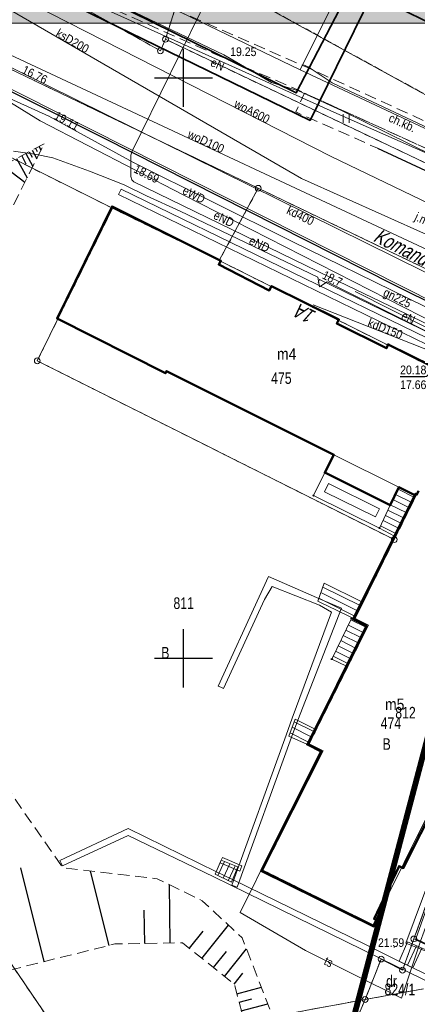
# Model space of a CAD drawing. Header units: metres. Extents: x 6530877 to 6534102, y 6042175 to 6045327.
# Tile 31 of 76: x 6532886 to 6532920, y 6044120 to 6044205. Entities that reach past the tile are written whole.
import ezdxf
from ezdxf.enums import TextEntityAlignment as Align

# ---------------------------------------------------------------- set-up
doc = ezdxf.new("R2010")
doc.units = ezdxf.units.M
doc.header["$MEASUREMENT"] = 0
for name, pattern in [('1.0_0.5', [1.5, 1, -0.5]), ('1.5_0.5', [2, 1.5, -0.5]), ('219-500', [0]), ('egug-500', [1, 0.5, -0.5])]:
    doc.linetypes.add(name, pattern=pattern)
doc.layers.get('0').update_dxf_attribs({"color": 2, "linetype": 'CONTINUOUS', "lineweight": 5})
for name, color, linetype in [('000 Inne (niezydentyfikowane)', 7, 'CONTINUOUS'), ('202-punkt graniczny', 7, 'CONTINUOUS'), ('203-punkt graniczny', 7, 'CONTINUOUS'), ('210-oznaczenie konturu użytku gruntowego', 7, 'CONTINUOUS'), ('211-numer działki ewidencyjnej', 7, 'CONTINUOUS'), ('218-kontur użytku gruntowego', 7, 'CONTINUOUS'), ('219-działka ewidencyjna', 7, 'CONTINUOUS'), ('238-Punkt adresowy budynku', 7, 'CONTINUOUS'), ('312-budynek ewidencyjny', 7, 'CONTINUOUS'), ('312-oznaczenie budynku ewidencyjnego', 7, 'CONTINUOUS'), ('312-oznaczenie budynku ewidencyjnego-Atr117', 7, 'CONTINUOUS'), ('320-blok - kondygnacja nadziemna', 7, 'CONTINUOUS'), ('352-schody', 7, 'CONTINUOUS'), ('994-Nazwa ulicy', 7, 'CONTINUOUS'), ('chodnik', 7, 'CONTINUOUS'), ('chodnik-Atr17', 7, 'CONTINUOUS'), ('jezdnia', 7, 'CONTINUOUS'), ('jezdnia-Atr17', 7, 'CONTINUOUS'), ('krawężnik', 7, 'CONTINUOUS'), ('obudowa ochronna przewodu', 7, 'CONTINUOUS'), ('pikieta sztuczna', 7, 'CONTINUOUS'), ('pikieta sztuczna-Atr2', 7, 'CONTINUOUS'), ('przewód elektroenergetyczny podziemny', 7, 'CONTINUOUS'), ('przewód elektroenergetyczny podziemny-Atr1', 7, 'CONTINUOUS'), ('przewód gazowy', 7, 'CONTINUOUS'), ('przewód gazowy-Atr1', 7, 'CONTINUOUS'), ('przewód kanalizacyjny', 7, 'CONTINUOUS'), ('przewód kanalizacyjny-Atr1', 7, 'CONTINUOUS'), ('przewód telekomunikacyjny podziemny', 7, 'CONTINUOUS'), ('przewód telekomunikacyjny podziemny-Atr1', 7, 'CONTINUOUS'), ('przewód wodociągowy', 7, 'CONTINUOUS'), ('przewód wodociągowy-Atr1', 7, 'CONTINUOUS'), ('Punkt budynku', 7, 'CONTINUOUS'), ('Ramki i opis wydruku', 7, 'CONTINUOUS'), ('rzędna', 7, 'CONTINUOUS'), ('rzędna-Atr2', 7, 'CONTINUOUS'), ('rzędna-Atr3', 7, 'CONTINUOUS'), ('schody w ciągu komunikacyjnym', 7, 'CONTINUOUS'), ('skarpa nieumocniona', 7, 'CONTINUOUS'), ('taras', 7, 'CONTINUOUS'), ('trawnik', 7, 'CONTINUOUS'), ('Wstawianie ramki sekcyjnej z opisem', 7, 'CONTINUOUS'), ('Zakres', 7, 'CONTINUOUS'), ('ściana oporowa (linia)', 7, 'CONTINUOUS')]:
    doc.layers.add(name, color=color, linetype=linetype)
doc.styles.get("Standard").update_dxf_attribs({"font": 'Working1250', "width": 0.75})
doc.linetypes.add('otdn_500', pattern='A,5,0,[21,ksztalty.shx,S=0.5,R=0,X=-1,Y=0]', length=5)
doc.linetypes.add('otdn_500_short', pattern='A,2.5,0,[21,ksztalty.shx,S=0.5,R=0,X=-1,Y=0],0.5', length=3)

# ---------------------------------------------------------------- blocks, each defined once
blk = doc.blocks.new('PUNKTBUD')
at = {"color": 0}
blk.add_circle((0, 0), 0.045, dxfattribs=at)
blk = doc.blocks.new('202')
at = {"color": 0, "linetype": 'Continuous', "lineweight": 0}
blk.add_circle((0, 0), 0.25, dxfattribs=at)
blk = doc.blocks.new('203')
at = {"linetype": 'Continuous', "lineweight": 0}
h = blk.add_hatch(color=0, dxfattribs=at)
edge = h.paths.add_edge_path()
edge.add_arc((0, 0), 0.045, 0, 360)
blk = doc.blocks.new('TU04')
at = {"color": 0, "linetype": 'Continuous', "lineweight": 13}
for p, q in [((0, 0), (0, 0.75)), ((0.5, 0), (0.5, 0.75))]:
    blk.add_line(p, q, dxfattribs=at)
blk = doc.blocks.new('PW01')
at = {"linetype": 'Continuous', "lineweight": 13}
h = blk.add_hatch(color=0, dxfattribs=at)
edge = h.paths.add_edge_path()
edge.add_arc((0, 0), 0.045, 0, 360)
blk = doc.blocks.new('RAMKA500K')
at = {"color": 0}
for p, q in [((100, 197.5), (100, 202.5)), ((97.5, 200), (102.5, 200)), ((100, 147.5), (100, 152.5)), ((97.5, 150), (102.5, 150))]:
    blk.add_line(p, q, dxfattribs=at)

msp = doc.modelspace()

# ---------------------------------------------------------------- hatches: boundary and pattern name
at = {"layer": 'Ramki i opis wydruku', "linetype": 'Continuous', "lineweight": 13}
msp.add_hatch(color=255, dxfattribs=at).paths.add_polyline_path([(6532806.27, 6044204.71), (6533221.77, 6044204.71), (6533221.77, 6044239.71), (6532806.27, 6044239.71)])

# ---------------------------------------------------------------- linework, layer by layer
at = {"layer": '000 Inne (niezydentyfikowane)', "color": 7, "linetype": 'Continuous', "lineweight": 25, "flags": 128}
for points in [[(6532887.25, 6044193.93), (6532887.39, 6044193.66)], [(6532887.55, 6044194.08), (6532887.71, 6044193.77)], [(6532885.61, 6044193.05), (6532886.51, 6044191.38)], [(6532886.05, 6044193.28), (6532886.41, 6044192.6)], [(6532886.4, 6044193.47), (6532887, 6044192.35)], [(6532886.69, 6044193.63), (6532886.94, 6044193.17)], [(6532886.95, 6044193.77), (6532887.34, 6044193.03)], [(6532884.62, 6044192.3), (6532886.33, 6044191.02)], [(6532887.98, 6044123.88), (6532885.97, 6044131.97)], [(6532893.58, 6044125.28), (6532891.99, 6044131.68)], [(6532898.86, 6044125.48), (6532898.78, 6044130.51)], [(6532896.66, 6044125.44), (6532896.61, 6044128.3)], [(6532901.59, 6044124.16), (6532903.88, 6044127.02)], [(6532900.5, 6044125.03), (6532901.68, 6044126.5)], [(6532902.58, 6044123.37), (6532903.69, 6044124.76)], [(6532903.52, 6044122.61), (6532905.42, 6044124.99)], [(6532904.35, 6044121.95), (6532905.11, 6044122.9)], [(6532904.6, 6044121.12), (6532906.71, 6044121.67)], [(6532904.79, 6044120.38), (6532905.89, 6044120.67)], [(6532904.98, 6044119.65), (6532907.26, 6044120.24)]]:
    msp.add_lwpolyline(points, dxfattribs=at)
at = {"layer": '218-kontur użytku gruntowego', "color": 3, "linetype": 'egug-500', "lineweight": 18, "flags": 128}
for points in [[(6532898, 6044202.32), (6532883.15, 6044210.61)], [(6532940.8, 6044187.59), (6532900.67, 6044209.63)], [(6532900.67, 6044209.63), (6532940.8, 6044187.59)], [(6532899.54, 6044206.82), (6532898.44, 6044203.31)], [(6532876.27, 6044204.97), (6532887.19, 6044199.73)], [(6532898.44, 6044203.31), (6532898, 6044202.32)], [(6532898.44, 6044203.31), (6532938.75, 6044184.15)], [(6532938.75, 6044184.15), (6532898.44, 6044203.31)], [(6532887.19, 6044199.73), (6532906.44, 6044190.48)], [(6532893.88, 6044188.76), (6532883.84, 6044193.76)], [(6532906.44, 6044190.48), (6532903.08, 6044184.26)], [(6532906.44, 6044190.48), (6532939.19, 6044174.77)], [(6532939.19, 6044174.77), (6532906.44, 6044190.48)], [(6532893.88, 6044188.76), (6532887.39, 6044175.62)], [(6532887.39, 6044175.62), (6532893.88, 6044188.76)], [(6532903.08, 6044184.26), (6532893.88, 6044188.76)], [(6532932.81, 6044169.36), (6532903.08, 6044184.26)], [(6532903.08, 6044184.26), (6532932.81, 6044169.36)], [(6532887.39, 6044175.62), (6532918.16, 6044160.22)], [(6532918.16, 6044160.22), (6532887.39, 6044175.62)], [(6532920.26, 6044164.43), (6532918.16, 6044160.22)], [(6532918.16, 6044160.22), (6532920.26, 6044164.43)], [(6532918.16, 6044160.22), (6532914.78, 6044153.42)], [(6532914.78, 6044153.42), (6532918.16, 6044160.22)], [(6532914.78, 6044153.42), (6532915.93, 6044152.85)], [(6532915.93, 6044152.85), (6532914.78, 6044153.42)], [(6532915.93, 6044152.85), (6532910.84, 6044142.63)], [(6532910.84, 6044142.63), (6532915.93, 6044152.85)], [(6532869.05, 6044147.31), (6532890.39, 6044115.98)], [(6532919.85, 6044125.83), (6532927.38, 6044146.57)], [(6532927.38, 6044146.57), (6532919.85, 6044125.83)], [(6532910.84, 6044142.63), (6532912.02, 6044142.04)], [(6532912.02, 6044142.04), (6532910.84, 6044142.63)], [(6532912.02, 6044142.04), (6532906.84, 6044131.76)], [(6532906.84, 6044131.76), (6532912.02, 6044142.04)], [(6532916.34, 6044127.04), (6532921.7, 6044137.78)], [(6532921.7, 6044137.78), (6532916.34, 6044127.04)], [(6532906.84, 6044131.76), (6532916.34, 6044127.04)], [(6532916.34, 6044127.04), (6532906.84, 6044131.76)], [(6532918.87, 6044123.14), (6532919.85, 6044125.83)], [(6532919.85, 6044125.83), (6532918.87, 6044123.14)], [(6532921.66, 6044125.01), (6532919.85, 6044125.83)], [(6532919.85, 6044125.83), (6532921.66, 6044125.01)], [(6532915.65, 6044120.62), (6532917.03, 6044124.1)], [(6532917.03, 6044124.1), (6532915.65, 6044120.62)], [(6532917.03, 6044124.1), (6532918.87, 6044123.14)], [(6532918.87, 6044123.14), (6532917.03, 6044124.1)], [(6532920.68, 6044121.54), (6532915.65, 6044120.62)], [(6532915.65, 6044120.62), (6532920.68, 6044121.54)], [(6532915.65, 6044120.62), (6532890.39, 6044115.98)], [(6532890.39, 6044115.98), (6532915.65, 6044120.62)], [(6532914.24, 6044117.35), (6532915.65, 6044120.62)], [(6532915.65, 6044120.62), (6532914.24, 6044117.35)]]:
    msp.add_lwpolyline(points, dxfattribs=at)
at = {"layer": '219-działka ewidencyjna', "color": 3, "linetype": '219-500', "lineweight": 18, "flags": 128}
for points in [[(6532883.15, 6044210.61), (6532898, 6044202.32)], [(6532900.67, 6044209.63), (6532940.8, 6044187.59)], [(6532898.44, 6044203.31), (6532899.54, 6044206.82)], [(6532876.27, 6044204.97), (6532887.19, 6044199.73)], [(6532898, 6044202.32), (6532898.44, 6044203.31)], [(6532898.44, 6044203.31), (6532938.75, 6044184.15)], [(6532887.19, 6044199.73), (6532906.44, 6044190.48)], [(6532883.84, 6044193.76), (6532893.88, 6044188.76)], [(6532903.08, 6044184.26), (6532906.44, 6044190.48)], [(6532906.44, 6044190.48), (6532939.19, 6044174.77)], [(6532887.39, 6044175.62), (6532893.88, 6044188.76)], [(6532903.08, 6044184.26), (6532893.88, 6044188.76)], [(6532903.08, 6044184.26), (6532932.81, 6044169.36)], [(6532918.16, 6044160.22), (6532887.39, 6044175.62)], [(6532918.16, 6044160.22), (6532920.26, 6044164.43)], [(6532914.78, 6044153.42), (6532918.16, 6044160.22)], [(6532914.78, 6044153.42), (6532915.93, 6044152.85)], [(6532910.84, 6044142.63), (6532915.93, 6044152.85)], [(6532869.05, 6044147.31), (6532890.39, 6044115.98)], [(6532927.38, 6044146.57), (6532919.85, 6044125.83)], [(6532910.84, 6044142.63), (6532912.02, 6044142.04)], [(6532906.84, 6044131.76), (6532912.02, 6044142.04)], [(6532916.34, 6044127.04), (6532921.7, 6044137.78)], [(6532906.84, 6044131.76), (6532916.34, 6044127.04)], [(6532918.87, 6044123.14), (6532919.85, 6044125.83)], [(6532921.66, 6044125.01), (6532919.85, 6044125.83)], [(6532915.65, 6044120.62), (6532917.03, 6044124.1)], [(6532917.03, 6044124.1), (6532918.87, 6044123.14)], [(6532915.65, 6044120.62), (6532920.68, 6044121.54)], [(6532890.39, 6044115.98), (6532915.65, 6044120.62)], [(6532914.24, 6044117.35), (6532915.65, 6044120.62)]]:
    msp.add_lwpolyline(points, dxfattribs=at)
at = {"layer": '312-budynek ewidencyjny', "color": 7, "linetype": 'Continuous', "lineweight": 50, "flags": 128}
for points in [[(6532889.1, 6044179.27), (6532893.85, 6044188.91)], [(6532893.85, 6044188.91), (6532903.22, 6044184.24)], [(6532903.22, 6044184.24), (6532903.05, 6044183.91)], [(6532903.05, 6044183.91), (6532907.39, 6044181.69)], [(6532907.39, 6044181.69), (6532907.58, 6044182.06)], [(6532907.58, 6044182.06), (6532913.38, 6044179.17)], [(6532898.45, 6044174.56), (6532889.1, 6044179.27)], [(6532913.38, 6044179.17), (6532913.21, 6044178.83)], [(6532913.21, 6044178.83), (6532917.48, 6044176.7)], [(6532917.48, 6044176.7), (6532917.65, 6044177.04)], [(6532917.65, 6044177.04), (6532923.34, 6044174.2)], [(6532898.54, 6044174.74), (6532898.45, 6044174.56)], [(6532912.96, 6044167.53), (6532898.54, 6044174.74)], [(6532912.19, 6044165.99), (6532912.96, 6044167.53)], [(6532917.8, 6044163.19), (6532912.19, 6044165.99)], [(6532918.57, 6044164.73), (6532917.8, 6044163.19)], [(6532919.93, 6044164.05), (6532918.57, 6044164.73)], [(6532919.99, 6044164.17), (6532919.93, 6044164.05)], [(6532919.93, 6044164.05), (6532919.99, 6044164.17)], [(6532920.1, 6044164.11), (6532919.99, 6044164.17)], [(6532919.99, 6044164.17), (6532920.1, 6044164.11)], [(6532920.26, 6044164.43), (6532920.1, 6044164.11)], [(6532920.1, 6044164.11), (6532920.26, 6044164.43)], [(6532914.63, 6044153.37), (6532919.93, 6044164.05)], [(6532915.78, 6044152.8), (6532914.63, 6044153.37)], [(6532910.67, 6044142.57), (6532915.78, 6044152.8)], [(6532911.85, 6044141.98), (6532910.67, 6044142.57)], [(6532906.68, 6044131.71), (6532911.85, 6044141.98)], [(6532921.91, 6044137.83), (6532918.93, 6044131.94)], [(6532918.59, 6044132.11), (6532916.42, 6044127.56)], [(6532918.93, 6044131.94), (6532918.59, 6044132.11)], [(6532916.39, 6044126.91), (6532906.68, 6044131.71)], [(6532916.66, 6044127.44), (6532916.39, 6044126.91)], [(6532916.42, 6044127.56), (6532916.66, 6044127.44)]]:
    msp.add_lwpolyline(points, dxfattribs=at)
at = {"layer": '320-blok - kondygnacja nadziemna', "color": 7, "linetype": 'Continuous', "lineweight": 18, "flags": 128}
msp.add_lwpolyline([(6532917.8, 6044163.19), (6532918.57, 6044164.73), (6532912.96, 6044167.53), (6532912.19, 6044165.99)], close=True, dxfattribs=at)
at = {"layer": '352-schody', "color": 7, "linetype": 'Continuous', "lineweight": 18, "flags": 128}
for points in [[(6532918.18, 6044160.53), (6532919.93, 6044164.05), (6532918.57, 6044164.73), (6532917.8, 6044163.19), (6532916.9, 6044161.22)], [(6532918.18, 6044160.53), (6532919.93, 6044164.05), (6532918.57, 6044164.73), (6532917.8, 6044163.19), (6532916.9, 6044161.22)], [(6532915.78, 6044152.8), (6532914.63, 6044153.37), (6532914.49, 6044153.44), (6532912.77, 6044149.94), (6532914.04, 6044149.32)], [(6532915.78, 6044152.8), (6532914.63, 6044153.37), (6532914.49, 6044153.44), (6532912.77, 6044149.94), (6532914.04, 6044149.32)]]:
    msp.add_lwpolyline(points, close=True, dxfattribs=at)
for points in [[(6532919.849, 6044163.888), (6532918.487, 6044164.565)], [(6532919.404, 6044162.992), (6532918.04, 6044163.671)], [(6532919.627, 6044163.44), (6532918.264, 6044164.118)], [(6532918.959, 6044162.097), (6532917.608, 6044162.769)], [(6532919.182, 6044162.545), (6532917.817, 6044163.223)], [(6532918.514, 6044161.202), (6532917.192, 6044161.859)], [(6532918.736, 6044161.649), (6532917.4, 6044162.314)], [(6532918.291, 6044160.754), (6532916.984, 6044161.404)], [(6532915.717, 6044152.674), (6532914.43, 6044153.318)], [(6532915.27, 6044151.78), (6532913.989, 6044152.42)], [(6532915.493, 6044152.227), (6532914.209, 6044152.869)], [(6532914.823, 6044150.885), (6532913.548, 6044151.523)], [(6532915.046, 6044151.332), (6532913.768, 6044151.971)], [(6532914.375, 6044149.991), (6532913.107, 6044150.625)], [(6532914.599, 6044150.438), (6532913.327, 6044151.074)], [(6532914.152, 6044149.544), (6532912.886, 6044150.176)]]:
    msp.add_lwpolyline(points, dxfattribs=at)
at = {"layer": 'chodnik', "color": 7, "linetype": '1.0_0.5', "lineweight": 18, "flags": 128}
for points in [[(6532893.72, 6044209.45), (6532893.31, 6044208.46), (6532910.82, 6044200.82), (6532944.42, 6044185.46), (6532945.26, 6044186.1), (6532947.89, 6044191.65), (6532951.11, 6044198.36)], [(6532892.81, 6044206.42), (6532903.89, 6044201.52), (6532909.96, 6044198.9), (6532910.42, 6044198.68), (6532943.15, 6044183.82), (6532942.36, 6044182.02)], [(6532934.9, 6044173.83), (6532918.08, 6044182.2)]]:
    msp.add_lwpolyline(points, dxfattribs=at)
at = {"layer": 'jezdnia', "color": 7, "linetype": '1.5_0.5', "lineweight": 18, "flags": 128}
msp.add_lwpolyline([(6532942.47, 6044181.98), (6532942.36, 6044182.02), (6532916.72, 6044193.93)], dxfattribs=at)
at = {"layer": 'krawężnik', "color": 7, "linetype": 'Continuous', "lineweight": 25, "flags": 128}
for points in [[(6532934.9, 6044173.83), (6532918.08, 6044182.2), (6532893.12, 6044194.8), (6532855.14, 6044213.89), (6532821.35, 6044231.11)], [(6532916.72, 6044193.93), (6532942.36, 6044182.02), (6532942.47, 6044181.98)]]:
    msp.add_lwpolyline(points, dxfattribs=at)
at = {"layer": 'obudowa ochronna przewodu', "color": 7, "linetype": 'Continuous', "lineweight": 35, "flags": 128}
msp.add_lwpolyline([(6532738.35, 6044283.13), (6532805.18, 6044248.19), (6532807.71, 6044253.27), (6532813.93, 6044249.72), (6532811.35, 6044244.78), (6532910.91, 6044196.32), (6532916.23, 6044207.16), (6532923.68, 6044203.52), (6532922.17, 6044199.08), (6532934.84, 6044193.17), (6532935.76, 6044194.97), (6532924.72, 6044200.03), (6532926.24, 6044204.51), (6532915.31, 6044209.5), (6532909.72, 6044198.7), (6532814.13, 6044245.68), (6532816.77, 6044250.83), (6532812.27, 6044253.27), (6532812.06, 6044253.39), (6532806.93, 6044256.15), (6532804.19, 6044250.77), (6532741.18, 6044283.72)], dxfattribs=at)
at = {"layer": 'przewód elektroenergetyczny podziemny', "color": 1, "linetype": 'Continuous', "lineweight": 18, "flags": 128}
for points in [[(6532828.33, 6044237.79), (6532856.48, 6044224.19), (6532882.65, 6044210.7), (6532913.2, 6044196.93), (6532937.52, 6044186.18), (6532943.44, 6044183.58), (6532949.86, 6044194.64), (6532952.51, 6044194.41)], [(6532933.22, 6044172.79), (6532919.24, 6044179.64), (6532912.62, 6044182.84), (6532895.72, 6044191.05), (6532895.55, 6044191.2), (6532895.45, 6044191.49), (6532895.45, 6044193.33), (6532895.58, 6044193.69), (6532896.36, 6044195.27), (6532908.22, 6044219.39)], [(6532892.65, 6044207.16), (6532903.48, 6044201.98), (6532907.57, 6044199.6), (6532909.91, 6044198.87), (6532913.62, 6044197.17), (6532935.3, 6044186.49), (6532937.56, 6044185.44), (6532938.01, 6044185.5), (6532938.45, 6044185.75), (6532938.65, 6044186.06), (6532938.92, 6044187.2), (6532939.96, 6044189.15), (6532940.54, 6044189.77), (6532941.3, 6044189.76), (6532942.5, 6044189.56), (6532944.37, 6044188.51), (6532945.87, 6044187.79), (6532947.92, 6044186.8), (6532958.71, 6044180.68), (6532958.48, 6044178.73)], [(6532885.07, 6044197.87), (6532887.63, 6044196.28), (6532899.96, 6044189.93), (6532921.94, 6044178.72), (6532933.03, 6044173.31), (6532934.69, 6044172.37), (6532936.38, 6044171.36), (6532936.79, 6044170.79), (6532936.7, 6044170.11), (6532936.42, 6044169.2), (6532925.17, 6044134.84), (6532925.3, 6044134.43), (6532927.28, 6044132.83), (6532933.6, 6044130.38), (6532934.49, 6044130.03), (6532934.73, 6044129.67), (6532934.83, 6044129.2), (6532934.79, 6044128.69), (6532932.29, 6044118.92), (6532932.42, 6044118.09), (6532932.86, 6044117.35)], [(6532885.34, 6044193.68), (6532887.18, 6044193.42), (6532888.73, 6044193.1), (6532891.9, 6044191.95), (6532894.89, 6044190.78), (6532896.81, 6044189.83), (6532899.72, 6044188.5), (6532904.69, 6044186.14), (6532911.57, 6044182.83), (6532911.71, 6044181.99), (6532912.38, 6044182.43), (6532929.71, 6044173.81), (6532934.02, 6044165.17), (6532934.4, 6044164.33), (6532934.93, 6044162.1), (6532934.86, 6044160.84), (6532934.14, 6044158.2)], [(6532926.76, 6044144.54), (6532927.04, 6044144.44), (6532933.44, 6044162.51), (6532936.77, 6044167.6), (6532936.65, 6044169.21), (6532936.18, 6044170.36), (6532935.44, 6044171.03), (6532933.72, 6044171.93), (6532911.72, 6044182.62), (6532911.59, 6044182.36)]]:
    msp.add_lwpolyline(points, dxfattribs=at)
at = {"layer": 'przewód gazowy', "color": 52, "linetype": 'Continuous', "lineweight": 18, "flags": 128}
for points in [[(6532523.14, 6044385.43), (6532557.1, 6044367.12), (6532571.59, 6044364.46), (6532621.62, 6044337.33), (6532658.18, 6044317.06), (6532683.6, 6044303.42), (6532707.61, 6044290.33), (6532719.64, 6044283.75), (6532747.32, 6044268.91), (6532772.72, 6044255.73), (6532936.78, 6044172.98), (6532938.05, 6044172.51)], [(6532884.12, 6044198.6), (6532888.4, 6044196.69), (6532895.69, 6044192.7), (6532909.3, 6044185.92), (6532929.48, 6044176.06), (6532935.61, 6044172), (6532936.62, 6044170.93), (6532938.01, 6044168.26), (6532948.6, 6044163.45)]]:
    msp.add_lwpolyline(points, dxfattribs=at)
at = {"layer": 'przewód kanalizacyjny', "color": 34, "linetype": 'Continuous', "lineweight": 18, "flags": 128}
for points in [[(6532949.66, 6044173.63), (6532910.17, 6044191.31), (6532873.32, 6044212.63), (6532839.79, 6044229.56), (6532806, 6044246.78), (6532771.38, 6044264.12), (6532737.85, 6044281.45), (6532712.36, 6044295.44), (6532705.32, 6044299.24), (6532657.1, 6044325.16), (6532630.97, 6044338.87), (6532622.63, 6044343.76), (6532612.58, 6044348.82)], [(6532949.27, 6044166.42), (6532933.2, 6044177.13), (6532883.19, 6044201.82), (6532882.52, 6044204.65)], [(6532933.2, 6044177.13), (6532922.54, 6044175.97), (6532911.16, 6044180.43)]]:
    msp.add_lwpolyline(points, dxfattribs=at)
at = {"layer": 'przewód telekomunikacyjny podziemny', "color": 30, "linetype": 'Continuous', "lineweight": 18, "flags": 128}
for points in [[(6532744.39, 6044285.25), (6532804.49, 6044254.47), (6532816.71, 6044247.85), (6532844.33, 6044232.75), (6532866.56, 6044221.65), (6532910.04, 6044200.69), (6532937.56, 6044187.8)], [(6532910.04, 6044200.69), (6532919.75, 6044220.13), (6532955.46, 6044204.32), (6532966.43, 6044199.43), (6532998.21, 6044260.91)], [(6532937.56, 6044187.8), (6532936.44, 6044188.44), (6532912.81, 6044199.57), (6532910.75, 6044200.94), (6532910.34, 6044201.11)], [(6532935.98, 6044163.97), (6532935.09, 6044169.14), (6532933.59, 6044172.12), (6532914.8, 6044181.6)], [(6532935.52, 6044163.62), (6532933.62, 6044161.87), (6532928.33, 6044147.18), (6532920.41, 6044125.63), (6532918.78, 6044120.74), (6532910.51, 6044124.84), (6532904.88, 6044128.12), (6532907.66, 6044133.75), (6532907.7, 6044133.73)]]:
    msp.add_lwpolyline(points, dxfattribs=at)
at = {"layer": 'przewód wodociągowy', "color": 5, "linetype": 'Continuous', "lineweight": 18, "flags": 128}
for points in [[(6532533.3, 6044384.26), (6532607.13, 6044346.77), (6532662.6, 6044317.43), (6532691.38, 6044301.95), (6532709.52, 6044292.22), (6532721.01, 6044285.74), (6532758.98, 6044265.35), (6532774.32, 6044257.11), (6532807.3, 6044238.82), (6532818.96, 6044233.08), (6532843.35, 6044221.57), (6532874.95, 6044206.72), (6532935.97, 6044178.21), (6532945.46, 6044173.7), (6532973.77, 6044229.39), (6532975.98, 6044232.59), (6532990.74, 6044263), (6532991.16, 6044263.95), (6532991.27, 6044264.21)], [(6532938.6, 6044164.82), (6532938.53, 6044168.5), (6532940.61, 6044176.47), (6532940.36, 6044177.24), (6532939.65, 6044178.93), (6532938.68, 6044180.04), (6532937.61, 6044181.24), (6532912.71, 6044193.22), (6532837.18, 6044231.68), (6532813.81, 6044242.3), (6532804.34, 6044245.54), (6532777.48, 6044256.68), (6532774.63, 6044257.9), (6532726.38, 6044283.63), (6532692.68, 6044302.01), (6532683.43, 6044306.88), (6532677.72, 6044309.95), (6532634.51, 6044333.15), (6532602.33, 6044350.05)]]:
    msp.add_lwpolyline(points, dxfattribs=at)
at = {"layer": 'Ramki i opis wydruku', "color": 7, "linetype": 'Continuous', "lineweight": 13, "flags": 128}
for points in [[(6532806.27, 6044204.71), (6533221.77, 6044204.71), (6533221.77, 6044239.71), (6532806.27, 6044239.71)], [(6532806.32, 6043947.71), (6533221.72, 6043947.71), (6533221.72, 6044204.71), (6532806.32, 6044204.71)]]:
    msp.add_lwpolyline(points, close=True, dxfattribs=at)
at = {"layer": 'rzędna-Atr2', "color": 7, "flags": 128}
msp.add_lwpolyline([(6532922.54, 6044175.97), (6532920.91, 6044174.23), (6532918.671, 6044174.23)], dxfattribs=at)
at = {"layer": 'schody w ciągu komunikacyjnym', "color": 7, "linetype": 'Continuous', "lineweight": 18, "flags": 128}
for points in [[(6532915.38, 6044154.87), (6532912.11, 6044156.48), (6532911.58, 6044154.93), (6532911.81, 6044154.82), (6532913.18, 6044154.15), (6532914.41, 6044153.54), (6532914.66, 6044153.42)], [(6532909.61, 6044144.76), (6532909.08, 6044143.29), (6532910.67, 6044142.57), (6532911.34, 6044143.91)], [(6532904.67, 6044132.03), (6532903.25, 6044132.62), (6532902.73, 6044131.4), (6532904.12, 6044130.72)], [(6532921.78, 6044122.38), (6532922.53, 6044124.18), (6532922.14, 6044124.35), (6532919.31, 6044125.58), (6532918.59, 6044123.91)]]:
    msp.add_lwpolyline(points, close=True, dxfattribs=at)
for points in [[(6532914.994, 6044154.092), (6532911.83, 6044155.662)], [(6532915.216, 6044154.54), (6532911.994, 6044156.14)], [(6532914.771, 6044153.644), (6532911.667, 6044155.185)], [(6532911.005, 6044143.241), (6532909.359, 6044144.064)], [(6532911.229, 6044143.688), (6532909.53, 6044144.538)], [(6532910.782, 6044142.794), (6532909.188, 6044143.59)], [(6532903.527, 6044132.505), (6532902.962, 6044131.287)], [(6532903.989, 6044132.313), (6532903.411, 6044131.067)], [(6532904.452, 6044132.121), (6532903.86, 6044130.847)], [(6532920.073, 6044125.248), (6532919.305, 6044123.567)], [(6532920.532, 6044125.049), (6532919.756, 6044123.351)]]:
    msp.add_lwpolyline(points, dxfattribs=at)
at = {"layer": 'skarpa nieumocniona', "color": 7, "linetype": '1.0_0.5', "lineweight": 18, "flags": 128}
msp.add_lwpolyline([(6532887.99, 6044194.32), (6532884.82, 6044192.63), (6532879.05, 6044183.21), (6532874.79, 6044174.4), (6532872.31, 6044169.44), (6532868.07, 6044163.48), (6532864.69, 6044156.11), (6532863.02, 6044148.09), (6532863.51, 6044144.33), (6532865.09, 6044139.65), (6532870.28, 6044131.61), (6532873.51, 6044122.74), (6532875.36, 6044122.17), (6532882.25, 6044122.46), (6532894.08, 6044125.4), (6532899.91, 6044125.5), (6532904.39, 6044121.92), (6532907.35, 6044110.55), (6532908, 6044115.63), (6532907.56, 6044119.47), (6532905.06, 6044125.92), (6532901.61, 6044129.13), (6532897.72, 6044131.02), (6532889.6, 6044131.95), (6532877.94, 6044148.71), (6532881.13, 6044152.8), (6532871.32, 6044160.16), (6532871.17, 6044161.96), (6532876.38, 6044172.94), (6532881.74, 6044178.89), (6532882.58, 6044183.56), (6532887.16, 6044192.67)], close=True, dxfattribs=at)
msp.add_lwpolyline([(6532887.99, 6044194.32), (6532884.82, 6044192.63), (6532879.05, 6044183.21), (6532874.79, 6044174.4), (6532872.31, 6044169.44), (6532868.07, 6044163.48), (6532864.69, 6044156.11), (6532863.02, 6044148.09), (6532863.51, 6044144.33), (6532865.09, 6044139.65), (6532870.28, 6044131.61), (6532873.51, 6044122.74), (6532875.36, 6044122.17), (6532882.25, 6044122.46), (6532894.08, 6044125.4), (6532899.91, 6044125.5), (6532904.39, 6044121.92), (6532907.35, 6044110.55), (6532908, 6044115.63), (6532907.56, 6044119.47), (6532905.06, 6044125.92), (6532901.61, 6044129.13), (6532897.72, 6044131.02), (6532889.6, 6044131.95), (6532877.94, 6044148.71), (6532881.13, 6044152.8), (6532871.32, 6044160.16), (6532871.17, 6044161.96), (6532876.38, 6044172.94), (6532881.74, 6044178.89), (6532882.58, 6044183.56), (6532887.16, 6044192.67)], close=True, dxfattribs=at)
at = {"layer": 'taras', "color": 0, "lineweight": 18}
for p, q in [((6532911.2, 6044164.02), (6532912.19, 6044165.99)), ((6532912.19, 6044165.99), (6532917.8, 6044163.19)), ((6532912.1564, 6044164.3416), (6532912.5049, 6044165.044)), ((6532912.5049, 6044165.044), (6532916.8889, 6044162.8682)), ((6532916.5544, 6044162.1887), (6532912.1564, 6044164.3416)), ((6532916.9, 6044161.22), (6532911.2, 6044164.02)), ((6532916.8889, 6044162.8682), (6532916.5544, 6044162.1887)), ((6532917.8, 6044163.19), (6532916.9, 6044161.22))]:
    msp.add_line(p, q, dxfattribs=at)
at = {"layer": 'trawnik', "color": 7, "linetype": '1.0_0.5', "lineweight": 18, "flags": 128}
msp.add_lwpolyline([(6532916.72, 6044193.93), (6532942.36, 6044182.02), (6532943.15, 6044183.82), (6532910.42, 6044198.68), (6532909.67, 6044197.05)], close=True, dxfattribs=at)
at = {"layer": 'Wstawianie ramki sekcyjnej z opisem', "color": 7, "linetype": 'Continuous', "lineweight": 13, "flags": 128}
for points in [[(6532900, 6044197.5), (6532900, 6044202.5)], [(6532897.5, 6044200), (6532902.5, 6044200)], [(6532900, 6044147.5), (6532900, 6044152.5)], [(6532897.5, 6044150), (6532902.5, 6044150)]]:
    msp.add_lwpolyline(points, dxfattribs=at)
at = {"layer": 'Zakres', "linetype": '1.0_0.5', "lineweight": 70, "const_width": 0.5}
msp.add_lwpolyline([(6532894.4047, 6044010.7263), (6532901.9047, 6044070.7963), (6532921.4247, 6044144.6363), (6532942.6547, 6044191.9663), (6533112.6947, 6044084.6963), (6533080.6444, 6044033.6409), (6533043.3034, 6044057.7488), (6532987.3747, 6043969.1763), (6532966.8747, 6043966.4363), (6532894.4047, 6044010.7263)], dxfattribs=at)
at = {"layer": 'ściana oporowa (linia)', "color": 0, "linetype": 'otdn_500', "lineweight": 18}
for p, q in [((6532894.3908, 6044189.9552), (6532894.5, 6044190.18)), ((6532894.3908, 6044189.9552), (6532930.32, 6044172.4855)), ((6532907.3341, 6044157.0522), (6532906.5155, 6044155.3003)), ((6532911.913, 6044155.048), (6532907.3341, 6044157.0522)), ((6532906.5155, 6044155.3003), (6532902.9827, 6044147.6145)), ((6532913.6055, 6044154.318), (6532911.913, 6044155.048)), ((6532909.8445, 6044144.6732), (6532913.6055, 6044154.318)), ((6532902.9827, 6044147.6145), (6532903.21, 6044147.51)), ((6532909.315, 6044143.205), (6532909.8445, 6044144.6732)), ((6532904.625, 6044130.3045), (6532909.315, 6044143.205)), ((6532923.0185, 6044135.8547), (6532919.1698, 6044125.4757)), ((6532889.556, 6044132.1235), (6532895.2178, 6044134.7431)), ((6532895.2178, 6044134.7431), (6532902.6205, 6044131.1753)), ((6532889.556, 6044132.1235), (6532889.45, 6044132.35)), ((6532902.6205, 6044131.1753), (6532904.0103, 6044130.4955)), ((6532904.0103, 6044130.4955), (6532915.4497, 6044124.9057)), ((6532904.625, 6044130.3045), (6532904.39, 6044130.39)), ((6532919.1698, 6044125.4757), (6532922.1395, 6044124.271)), ((6532915.4497, 6044124.9057), (6532918.3805, 6044123.4552)), ((6532918.3805, 6044123.4552), (6532921.6318, 6044121.8945))]:
    msp.add_line(p, q, dxfattribs=at)
at = {"layer": 'ściana oporowa (linia)', "color": 0, "lineweight": 18}
for p, q in [((6532894.6092, 6044190.4047), (6532894.5, 6044190.18)), ((6532894.6092, 6044190.4047), (6532930.54, 6044172.9345)), ((6532907.6459, 6044156.1878), (6532906.9645, 6044155.0798)), ((6532911.707, 6044154.592), (6532907.6459, 6044156.1878)), ((6532906.9645, 6044155.0798), (6532903.4373, 6044147.4055)), ((6532909.3755, 6044144.8467), (6532912.7545, 6044153.982)), ((6532912.7545, 6044153.982), (6532911.707, 6044154.592)), ((6532903.4373, 6044147.4055), (6532903.21, 6044147.51)), ((6532908.845, 6044143.375), (6532909.3755, 6044144.8467)), ((6532904.155, 6044130.4755), (6532908.845, 6044143.375)), ((6532889.344, 6044132.5765), (6532895.2222, 6044135.3569)), ((6532895.2222, 6044135.3569), (6532902.8395, 6044131.6248)), ((6532923.4815, 6044135.6652), (6532920.0302, 6044125.8443)), ((6532903.3467, 6044132.8505), (6532903.25, 6044132.62)), ((6532903.3467, 6044132.8505), (6532905.0367, 6044132.1405)), ((6532889.344, 6044132.5765), (6532889.45, 6044132.35)), ((6532905.0367, 6044132.1405), (6532904.94, 6044131.91)), ((6532902.8395, 6044131.6248), (6532904.2297, 6044130.9445)), ((6532904.155, 6044130.4755), (6532904.39, 6044130.39)), ((6532904.2297, 6044130.9445), (6532915.6702, 6044125.3542)), ((6532915.6702, 6044125.3542), (6532918.5995, 6044123.9047)), ((6532920.0302, 6044125.8443), (6532922.3405, 6044124.729)), ((6532918.5995, 6044123.9047), (6532921.8482, 6044122.3455))]:
    msp.add_line(p, q, dxfattribs=at)
at = {"layer": 'ściana oporowa (linia)', "color": 0, "linetype": 'otdn_500_short', "lineweight": 18}
for p, q in [((6532903.1533, 6044132.3895), (6532903.25, 6044132.62)), ((6532903.1533, 6044132.3895), (6532904.8433, 6044131.6795)), ((6532904.8433, 6044131.6795), (6532904.94, 6044131.91))]:
    msp.add_line(p, q, dxfattribs=at)

# ---------------------------------------------------------------- block references
at = {"layer": '202-punkt graniczny', "color": 3, "linetype": 'Continuous', "lineweight": 18}
for p in [(6532898.44, 6044203.31), (6532898, 6044202.32), (6532906.44, 6044190.48), (6532887.39, 6044175.62), (6532918.16, 6044160.22), (6532919.85, 6044125.83), (6532917.03, 6044124.1), (6532918.87, 6044123.14), (6532915.65, 6044120.62)]:
    msp.add_blockref('202', p, dxfattribs=at)
at = {"layer": '203-punkt graniczny', "color": 3, "linetype": 'Continuous', "lineweight": 18}
for p in [(6532887.19, 6044199.73), (6532893.88, 6044188.76), (6532903.08, 6044184.26), (6532914.78, 6044153.42), (6532915.93, 6044152.85), (6532910.84, 6044142.63), (6532912.02, 6044142.04), (6532906.84, 6044131.76), (6532916.34, 6044127.04)]:
    msp.add_blockref('203', p, dxfattribs=at)
at = {"layer": 'pikieta sztuczna', "color": 7, "linetype": 'Continuous', "lineweight": 13}
for p in [(6532903.89, 6044201.52), (6532918.15, 6044125.09)]:
    msp.add_blockref('PW01', p, dxfattribs=at)
at = {"layer": 'Punkt budynku', "color": 5, "linetype": 'Continuous', "lineweight": 18}
for p in [(6532893.85, 6044188.91), (6532903.05, 6044183.91), (6532903.22, 6044184.24), (6532907.58, 6044182.06), (6532907.39, 6044181.69), (6532889.1, 6044179.27), (6532913.21, 6044178.83), (6532913.38, 6044179.17), (6532917.65, 6044177.04), (6532917.48, 6044176.7), (6532898.45, 6044174.56), (6532898.54, 6044174.74), (6532912.96, 6044167.53), (6532912.19, 6044165.99), (6532918.57, 6044164.73), (6532919.99, 6044164.17), (6532920.1, 6044164.11), (6532911.2, 6044164.02), (6532919.93, 6044164.05), (6532917.8, 6044163.19), (6532916.9, 6044161.22), (6532918.18, 6044160.53), (6532914.49, 6044153.44), (6532914.63, 6044153.37), (6532915.78, 6044152.8), (6532912.77, 6044149.94), (6532914.04, 6044149.32), (6532910.67, 6044142.57), (6532911.85, 6044141.98), (6532918.59, 6044132.11), (6532918.93, 6044131.94), (6532906.68, 6044131.71), (6532916.39, 6044126.91), (6532916.42, 6044127.56), (6532916.66, 6044127.44)]:
    msp.add_blockref('PUNKTBUD', p, dxfattribs=at)
at = {"layer": 'rzędna', "color": 52, "linetype": 'Continuous', "lineweight": 18}
for p, rotation in [((6532888.4, 6044196.69), 155.965), ((6532895.69, 6044192.7), 153.557)]:
    msp.add_blockref('PW01', p, dxfattribs=dict(at, rotation=rotation))
at = {"layer": 'rzędna', "color": 1, "linetype": 'Continuous', "lineweight": 18}
msp.add_blockref('PW01', (6532911.72, 6044182.62), dxfattribs=at)
at = {"layer": 'trawnik', "color": 7, "linetype": 'Continuous', "lineweight": 18}
msp.add_blockref('TU04', (6532913.769, 6044196.119), dxfattribs=at)
at = {"layer": 'Wstawianie ramki sekcyjnej z opisem', "color": 7, "linetype": 'Continuous', "lineweight": 13}
msp.add_blockref('RAMKA500K', (6532800, 6044000), dxfattribs=at)

# ---------------------------------------------------------------- texts
at = {"layer": '210-oznaczenie konturu użytku gruntowego', "color": 3, "linetype": 'Continuous', "lineweight": 18, "width": 0.79}
for s, p in [('B', (6532898.08, 6044149.98)), ('dr', (6532917.46, 6044121.69))]:
    msp.add_text(s, height=1, dxfattribs=at).set_placement(p)
msp.add_text('B', height=1, dxfattribs=at).set_placement((6532917.51, 6044142.62), align=Align.MIDDLE_CENTER)
at = {"layer": '211-numer działki ewidencyjnej', "color": 3, "linetype": 'Continuous', "lineweight": 18, "width": 0.79}
for s, p in [('811', (6532899.13, 6044155.25)), ('812', (6532918.25, 6044145.82)), ('824/1', (6532917.32, 6044121.99))]:
    msp.add_text(s, height=1, dxfattribs=at).set_placement(p, align=Align.TOP_LEFT)
at = {"layer": '238-Punkt adresowy budynku', "color": 7, "linetype": 'Continuous', "lineweight": 25, "oblique": 15, "width": 0.79}
msp.add_text('1A', height=1.25, rotation=153.513, dxfattribs=at).set_placement((6532911.52, 6044179.82))
at = {"layer": '312-oznaczenie budynku ewidencyjnego', "color": 7, "linetype": 'Continuous', "lineweight": 18, "width": 0.79}
for s, p in [('475', (6532907.55, 6044174.63)), ('474', (6532916.99, 6044144.92))]:
    msp.add_text(s, height=1, dxfattribs=at).set_placement(p, align=Align.TOP_LEFT)
at = {"layer": '312-oznaczenie budynku ewidencyjnego-Atr117', "color": 7, "width": 0.9}
for s, p in [('m4', (6532908.89, 6044175.71)), ('m5', (6532918.2, 6044145.54))]:
    msp.add_text(s, height=1, dxfattribs=at).set_placement(p, align=Align.CENTER)
at = {"layer": '994-Nazwa ulicy', "color": 7, "linetype": 'Continuous', "lineweight": 25, "oblique": 15, "width": 0.79}
msp.add_text('Komandorska', height=1.25, rotation=333.181, dxfattribs=at).set_placement((6532920.1798, 6044184.6878), align=Align.MIDDLE_CENTER)
at = {"layer": 'chodnik-Atr17', "color": 7, "width": 0.9}
msp.add_text('ch.kb.', height=0.75, rotation=-24.34, dxfattribs=at).set_placement((6532917.61, 6044196.27))
at = {"layer": 'jezdnia-Atr17', "color": 7, "width": 0.9}
msp.add_text('j.mb.', height=0.75, rotation=-24.915, dxfattribs=at).set_placement((6532919.85, 6044187.76))
at = {"layer": 'pikieta sztuczna-Atr2', "color": 7, "width": 0.9}
msp.add_text('19.25', height=0.75, dxfattribs=at).set_placement((6532904.02, 6044201.64), align=Align.BOTTOM_LEFT)
msp.add_text('21.59', height=0.75, dxfattribs=at).set_placement((6532916.76, 6044125.14))
at = {"layer": 'przewód elektroenergetyczny podziemny-Atr1', "color": 1, "width": 0.9}
msp.add_text('eN', height=0.75, rotation=-24.263, dxfattribs=at).set_placement((6532902.56, 6044201.73), align=Align.TOP_LEFT)
for s, rotation, p in [('eWD', 332.969, (6532899.83, 6044190.05)), ('eND', 334.087, (6532902.5, 6044187.9)), ('eN', 334.084, (6532918.69, 6044179.24))]:
    msp.add_text(s, height=0.75, rotation=rotation, dxfattribs=at).set_placement(p)
msp.add_text('eND', height=0.75, rotation=-25.693, dxfattribs=at).set_placement((6532906.38, 6044185.33), align=Align.CENTER)
at = {"layer": 'przewód gazowy-Atr1', "color": 40, "width": 0.9}
msp.add_text('gn225', height=0.75, rotation=-26.04, dxfattribs=at).set_placement((6532917.47, 6044181.93), align=Align.TOP_LEFT)
at = {"layer": 'przewód kanalizacyjny-Atr1', "color": 34, "width": 0.9}
for s, rotation, p in [('ksD200', -30.052, (6532888.92, 6044203.61)), ('kdD150', -21.401, (6532915.8, 6044178.61))]:
    msp.add_text(s, height=0.75, rotation=rotation, dxfattribs=at).set_placement(p)
msp.add_text('kd400', height=0.75, rotation=-26.276, dxfattribs=at).set_placement((6532909.14, 6044189.01), align=Align.TOP_LEFT)
at = {"layer": 'przewód telekomunikacyjny podziemny-Atr1', "color": 30, "width": 0.9}
msp.add_text('ts', height=0.75, rotation=333.629, dxfattribs=at).set_placement((6532912.19, 6044124.01), align=Align.MIDDLE_LEFT)
at = {"layer": 'przewód wodociągowy-Atr1', "color": 5, "width": 0.9}
for s, rotation, p in [('woA600', -26.985, (6532904.28, 6044197.51)), ('woD100', 334.956, (6532900.28, 6044194.88))]:
    msp.add_text(s, height=0.75, rotation=rotation, dxfattribs=at).set_placement(p)
at = {"layer": 'rzędna-Atr2', "color": 34, "width": 0.9}
msp.add_text('16.76', height=0.75, rotation=-26.276, dxfattribs=at).set_placement((6532886, 6044200.43))
at = {"layer": 'rzędna-Atr2', "color": 40, "width": 0.9}
msp.add_text('19.11', height=0.75, rotation=-28.693, dxfattribs=at).set_placement((6532888.77, 6044196.49))
msp.add_text('18.69', height=0.75, rotation=-26.481, dxfattribs=at).set_placement((6532895.97, 6044192.56), align=Align.TOP_LEFT)
at = {"layer": 'rzędna-Atr2', "color": 1, "width": 0.9}
msp.add_text('18.7', height=0.75, rotation=334.084, dxfattribs=at).set_placement((6532911.88, 6044182.75))
at = {"layer": 'rzędna-Atr2', "color": 34, "width": 0.9}
msp.add_text('20.18', height=0.75, dxfattribs=at).set_placement((6532918.671, 6044174.238), align=Align.BOTTOM_LEFT)
at = {"layer": 'rzędna-Atr3', "color": 34, "width": 0.9}
msp.add_text('17.66', height=0.75, dxfattribs=at).set_placement((6532918.671, 6044172.963), align=Align.BOTTOM_LEFT)

doc.saveas('drawing.dxf')
